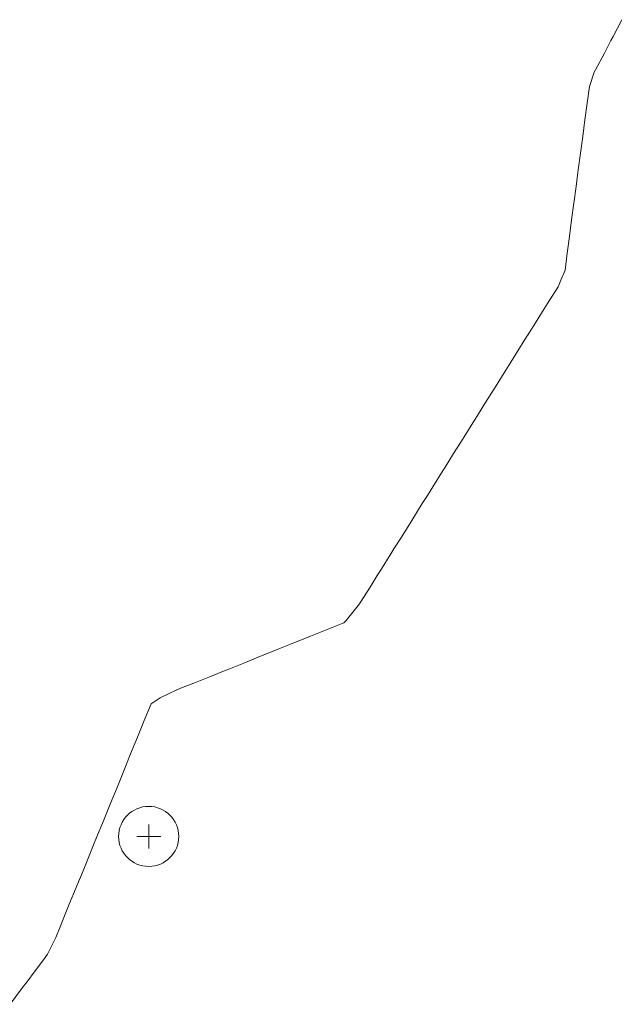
# Model space of a CAD drawing. Header units: metres. Extents: x -6552 to -6384, y 5654608 to 5654799.
# Tile 30 of 68: x -6466.48 to -6457.56, y 5654679.62 to 5654694.38. Entities that reach past the tile are written whole.
import ezdxf

# ---------------------------------------------------------------- set-up
doc = ezdxf.new("R2010")
doc.units = ezdxf.units.M
doc.header["$LTSCALE"] = 0.5
doc.layers.add('V-TOPO-MINR', color=32, linetype='Continuous', lineweight=13)
doc.layers.add('V-VEG-TREE', color=94, linetype='Continuous', lineweight=18)

# ---------------------------------------------------------------- blocks, each defined once
blk = doc.blocks.new('VEG-TREE-DECID')
at = {"color": 0, "lineweight": -2}
for p, q in [((0, -0.6), (0, 0.6)), ((-0.6, 0), (0.6, 0))]:
    blk.add_line(p, q, dxfattribs=at)
blk.add_circle((0, 0), 1.5, dxfattribs=at)

msp = doc.modelspace()

# ---------------------------------------------------------------- linework, layer by layer
at = {"layer": 'V-TOPO-MINR'}
msp.add_lwpolyline([(-6457.46, 5654694.375), (-6457.593, 5654694.125), (-6457.625, 5654694.064), (-6457.724, 5654693.875), (-6457.856, 5654693.625), (-6457.875, 5654693.589), (-6457.949, 5654693.375), (-6457.983, 5654693.125), (-6458.015, 5654692.875), (-6458.048, 5654692.625), (-6458.082, 5654692.375), (-6458.115, 5654692.125), (-6458.125, 5654692.047), (-6458.147, 5654691.875), (-6458.18, 5654691.625), (-6458.214, 5654691.375), (-6458.247, 5654691.125), (-6458.279, 5654690.875), (-6458.312, 5654690.625), (-6458.375, 5654690.473), (-6458.418, 5654690.375), (-6458.574, 5654690.125), (-6458.625, 5654690.043), (-6458.731, 5654689.875), (-6458.875, 5654689.646), (-6458.888, 5654689.625), (-6459.044, 5654689.375), (-6459.125, 5654689.245), (-6459.2, 5654689.125), (-6459.356, 5654688.875), (-6459.375, 5654688.844), (-6459.513, 5654688.625), (-6459.625, 5654688.447), (-6459.67, 5654688.375), (-6459.826, 5654688.125), (-6459.875, 5654688.046), (-6459.982, 5654687.875), (-6460.125, 5654687.646), (-6460.138, 5654687.625), (-6460.294, 5654687.375), (-6460.375, 5654687.247), (-6460.452, 5654687.125), (-6460.608, 5654686.875), (-6460.625, 5654686.848), (-6460.764, 5654686.625), (-6460.875, 5654686.447), (-6460.92, 5654686.375), (-6461.076, 5654686.125), (-6461.125, 5654686.047), (-6461.234, 5654685.875), (-6461.375, 5654685.649), (-6461.392, 5654685.625), (-6461.592, 5654685.375), (-6461.625, 5654685.34), (-6461.875, 5654685.24), (-6462.125, 5654685.139), (-6462.161, 5654685.125), (-6462.375, 5654685.039), (-6462.625, 5654684.938), (-6462.782, 5654684.875), (-6462.875, 5654684.838), (-6463.125, 5654684.737), (-6463.375, 5654684.637), (-6463.404, 5654684.625), (-6463.625, 5654684.538), (-6463.875, 5654684.438), (-6464.032, 5654684.375), (-6464.125, 5654684.338), (-6464.375, 5654684.217), (-6464.512, 5654684.125), (-6464.615, 5654683.875), (-6464.625, 5654683.851), (-6464.718, 5654683.625), (-6464.82, 5654683.375), (-6464.875, 5654683.237), (-6464.919, 5654683.125), (-6465.022, 5654682.875), (-6465.125, 5654682.625), (-6465.125, 5654682.625), (-6465.228, 5654682.375), (-6465.33, 5654682.125), (-6465.375, 5654682.013), (-6465.43, 5654681.875), (-6465.532, 5654681.625), (-6465.625, 5654681.399), (-6465.635, 5654681.375), (-6465.738, 5654681.125), (-6465.84, 5654680.875), (-6465.875, 5654680.787), (-6465.94, 5654680.625), (-6466.063, 5654680.375), (-6466.125, 5654680.293), (-6466.247, 5654680.125), (-6466.375, 5654679.957), (-6466.438, 5654679.875), (-6466.625, 5654679.625)], dxfattribs=at)

# ---------------------------------------------------------------- block references
at = {"layer": 'V-VEG-TREE', "xscale": 0.3, "yscale": 0.3}
msp.add_blockref('VEG-TREE-DECID', (-6464.549, 5654682.14), dxfattribs=at)

doc.saveas('drawing.dxf')
